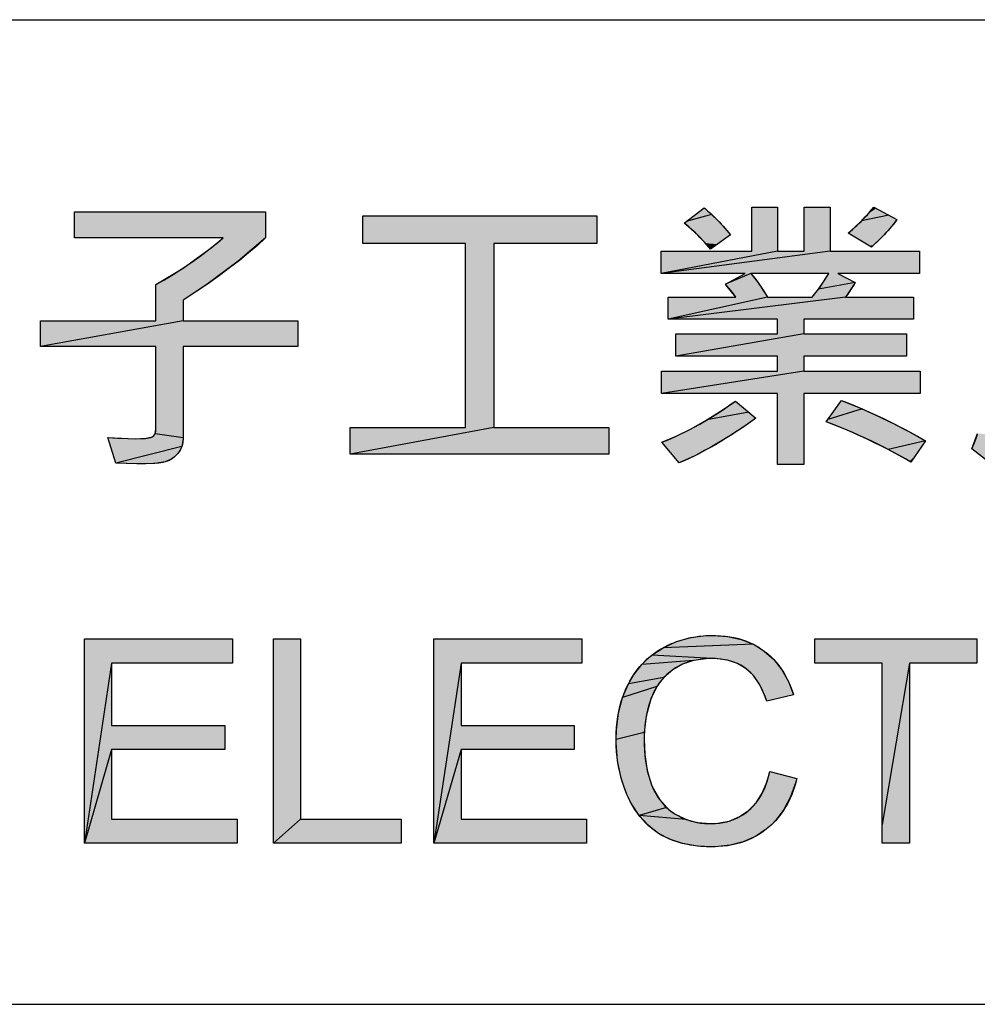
# Model space of a CAD drawing. Extents: x 0 to 1189, y 0 to 841.
# Tile 26 of 36: x 977 to 997, y 70 to 90. Entities that reach past the tile are written whole.
import ezdxf

# ---------------------------------------------------------------- set-up
doc = ezdxf.new("R2010")
doc.units = 0
doc.header["$LTSCALE"] = 65.395
doc.header["$MEASUREMENT"] = 0
doc.layers.get('0').update_dxf_attribs({"linetype": 'CONTINUOUS'})

msp = doc.modelspace()

# ---------------------------------------------------------------- linework, layer by layer
at = {"color": 3, "linetype": 'Continuous'}
for p, q in [((909, 90), (1174, 90)), ((909, 70), (1037, 70)), ((909, 70), (1174, 70))]:
    msp.add_line(p, q, dxfattribs=at)
at = {"color": 4, "linetype": 'Continuous'}
for p, q in [((991.44463, 86.04571), (990.93011, 85.90231)), ((991.29134, 86.18169), (991.44463, 86.04571)), ((991.44463, 86.04571), (991.58611, 85.90674)), ((994.49069, 85.91563), (994.62662, 86.06064)), ((995.04189, 86.02893), (994.49069, 85.91563)), ((994.62662, 86.06064), (994.73915, 86.19265)), ((994.73915, 86.19265), (995.20634, 85.94)), ((991.03243, 85.74656), (990.88819, 85.86988)), ((991.58611, 85.90674), (991.7129, 85.7679)), ((994.35303, 85.78367), (994.49069, 85.91563)), ((995.12549, 85.83127), (995.02086, 85.7087)), ((995.20634, 85.94), (995.12549, 85.83127)), ((991.17566, 85.60996), (991.03243, 85.74656)), ((991.3179, 85.45946), (991.17566, 85.60996)), ((991.7129, 85.7679), (991.8257, 85.62924)), ((994.21385, 85.66439), (994.35303, 85.78367)), ((995.02086, 85.7087), (994.88865, 85.5705)), ((981.28331, 85.36739), (981.52803, 85.56712)), ((982.38811, 85.56712), (981.83405, 85.09256)), ((991.42271, 85.33848), (991.3179, 85.45946)), ((994.72459, 85.41465), (994.68904, 85.38251)), ((994.88865, 85.5705), (994.72459, 85.41465)), ((980.71391, 84.95279), (981.28331, 85.36739)), ((992.78322, 85.29742), (990.41908, 84.84728)), ((993.84897, 85.29742), (990.41908, 84.84728)), ((981.83405, 85.09256), (981.17407, 84.60573)), ((980.16248, 84.61865), (980.71391, 84.95279)), ((992.24278, 84.84728), (991.72547, 84.62456)), ((992.24278, 84.84728), (992.37264, 84.6783)), ((993.73, 84.69255), (993.82287, 84.84728)), ((981.17407, 84.60573), (980.71684, 84.30388)), ((991.93393, 84.366), (991.73232, 84.61748)), ((992.37264, 84.6783), (992.50383, 84.48504)), ((993.61522, 84.52632), (993.73, 84.69255)), ((994.36018, 84.65971), (993.61522, 84.52632)), ((994.32723, 84.60513), (994.16078, 84.366)), ((994.36018, 84.65971), (994.32723, 84.60513)), ((992.50383, 84.48504), (992.57755, 84.366)), ((993.48792, 84.366), (993.61522, 84.52632)), ((992.57755, 84.366), (990.56246, 83.91377)), ((994.16078, 84.366), (990.56246, 83.91377)), ((980.71684, 83.88472), (977.82131, 83.36132)), ((993.31757, 83.62006), (990.71488, 83.16783)), ((993.31757, 82.86212), (990.43004, 82.40989)), ((991.68203, 82.08282), (991.92801, 82.25451)), ((991.92801, 82.25451), (992.34509, 81.90459)), ((994.08143, 82.26547), (994.4989, 82.09556)), ((991.34849, 81.86997), (991.68203, 82.08282)), ((992.19828, 82.02776), (991.34849, 81.86997)), ((994.4989, 82.09556), (993.80205, 81.87649)), ((994.4989, 82.09556), (994.93381, 81.89639)), ((991.03038, 81.68966), (991.34849, 81.86997)), ((992.34509, 81.90459), (992.167, 81.77869)), ((994.1828, 81.66882), (993.76963, 81.83134)), ((994.93381, 81.89639), (995.38737, 81.6661)), ((980.14546, 81.58722), (980.16248, 81.681)), ((987.02521, 81.71911), (984.10271, 81.17571)), ((990.72663, 81.53952), (991.03038, 81.68966)), ((992.167, 81.77869), (991.79443, 81.53258)), ((994.6024, 81.48185), (994.1828, 81.66882)), ((995.38737, 81.6661), (995.78489, 81.44645)), ((979.18686, 81.51362), (979.73931, 81.48752)), ((979.73931, 81.48752), (979.96503, 81.49746)), ((979.96503, 81.49746), (980.08731, 81.52562)), ((980.08731, 81.52562), (980.12155, 81.55089)), ((980.12155, 81.55089), (980.14546, 81.58722)), ((980.71684, 81.50753), (980.14546, 81.58722)), ((980.71673, 81.49549), (980.68709, 81.32813)), ((980.71684, 81.50753), (980.71673, 81.49549)), ((990.43613, 81.41739), (990.72663, 81.53952)), ((991.79443, 81.53258), (991.44062, 81.32184)), ((995.02908, 81.26938), (994.6024, 81.48185)), ((995.78489, 81.44645), (995.02908, 81.26938)), ((996.72937, 81.28498), (996.84473, 81.59488)), ((980.68709, 81.32813), (979.34537, 80.99127)), ((980.6525, 81.25413), (980.60461, 81.18667)), ((980.68709, 81.32813), (980.6525, 81.25413)), ((991.44062, 81.32184), (991.10477, 81.14413)), ((995.46355, 81.03022), (995.02908, 81.26938)), ((997.1635, 80.94707), (996.72937, 81.28498)), ((980.35283, 81.01632), (980.13809, 80.98818)), ((980.49273, 81.0826), (980.35283, 81.01632)), ((980.60461, 81.18667), (980.49273, 81.0826)), ((991.10477, 81.14413), (990.78605, 80.99718)), ((979.78351, 80.97926), (979.34537, 80.99127)), ((980.13809, 80.98818), (979.78351, 80.97926)), ((982.54715, 77.42201), (983.09716, 77.42201)), ((982.54715, 73.27019), (982.54715, 77.42201)), ((983.09716, 77.42201), (983.09716, 73.76035)), ((990.73248, 77.3667), (991.02133, 77.44867)), ((991.02133, 77.44867), (991.32825, 77.4885)), ((991.32825, 77.4885), (991.46552, 77.49248)), ((991.46552, 77.49248), (991.46612, 77.49248)), ((991.46612, 77.49248), (991.77371, 77.47147)), ((991.77371, 77.47147), (992.04724, 77.41088)), ((992.04724, 77.41088), (992.2923, 77.31244)), ((993.54186, 77.42201), (996.83237, 77.42201)), ((993.54186, 76.93185), (993.54186, 77.42201)), ((996.83237, 77.42201), (996.83237, 76.93185)), ((990.22793, 77.09037), (990.45928, 77.24227)), ((990.45928, 77.24227), (990.73248, 77.3667)), ((992.2923, 77.31244), (990.45928, 77.24227)), ((992.2923, 77.31244), (992.40581, 77.24878)), ((992.40581, 77.24878), (992.51335, 77.17545)), ((990.02714, 76.90493), (990.12372, 77.00185)), ((990.12372, 77.00185), (990.22793, 77.09037)), ((991.45386, 77.02268), (990.22793, 77.09037)), ((991.33178, 77.01879), (991.07508, 76.98118)), ((991.45386, 77.02268), (991.33178, 77.01879)), ((991.52608, 77.02109), (991.45386, 77.02268)), ((991.76408, 76.98988), (991.52608, 77.02109)), ((992.51335, 77.17545), (992.7091, 77.00134)), ((992.7091, 77.00134), (992.87276, 76.79528)), ((979.26238, 76.93185), (978.71341, 73.27019)), ((986.3567, 76.93185), (985.80773, 73.27019)), ((989.85662, 76.68563), (990.02714, 76.90493)), ((991.07508, 76.98118), (990.02714, 76.90493)), ((990.8513, 76.90603), (990.6545, 76.79369)), ((991.07508, 76.98118), (990.8513, 76.90603)), ((991.9683, 76.92136), (991.76408, 76.98988)), ((992.14516, 76.81596), (991.9683, 76.92136)), ((992.29238, 76.67668), (992.14516, 76.81596)), ((994.90967, 76.93185), (993.54186, 76.93185)), ((994.90967, 73.27019), (994.90967, 76.93185)), ((995.45882, 76.93185), (994.90967, 73.65101)), ((996.83237, 76.93185), (995.45882, 76.93185)), ((995.45882, 76.93185), (995.45882, 73.27019)), ((989.75353, 76.50851), (989.85662, 76.68563)), ((990.47701, 76.63971), (989.75353, 76.50851)), ((990.47701, 76.63971), (990.40166, 76.55227)), ((990.6545, 76.79369), (990.47701, 76.63971)), ((992.42122, 76.49118), (992.29238, 76.67668)), ((992.87276, 76.79528), (993.00537, 76.55492)), ((989.63573, 76.22962), (989.75353, 76.50851)), ((990.33511, 76.45768), (989.63573, 76.22962)), ((990.33511, 76.45768), (990.22856, 76.24688)), ((990.40166, 76.55227), (990.33511, 76.45768)), ((992.5322, 76.24979), (992.42122, 76.49118)), ((993.00537, 76.55492), (993.10495, 76.28318)), ((989.55482, 75.92071), (989.63573, 76.22962)), ((990.22856, 76.24688), (990.20315, 76.17686)), ((992.56468, 76.15564), (992.5322, 76.24979)), ((993.10495, 76.28318), (992.56468, 76.15564)), ((990.20315, 76.17686), (990.11767, 75.85428)), ((989.51218, 75.57699), (989.55482, 75.92071)), ((990.11767, 75.85428), (990.07663, 75.52314)), ((989.5061, 75.37751), (989.51218, 75.57699)), ((990.07663, 75.52314), (989.5061, 75.37751)), ((990.07663, 75.52314), (990.07265, 75.38046)), ((989.50686, 75.3082), (989.5061, 75.37751)), ((989.53681, 74.94379), (989.50686, 75.3082)), ((990.07265, 75.38046), (990.08651, 75.07392)), ((979.26238, 75.17358), (978.71341, 73.27019)), ((986.3567, 75.17358), (985.80773, 73.27019)), ((990.08651, 75.07392), (990.13863, 74.74372)), ((989.60973, 74.59646), (989.53681, 74.94379)), ((990.13863, 74.74372), (990.22629, 74.45531)), ((992.57262, 74.52574), (992.62645, 74.72605)), ((992.62645, 74.72605), (993.17646, 74.58685)), ((989.66228, 74.42834), (989.60973, 74.59646)), ((989.72552, 74.26391), (989.66228, 74.42834)), ((990.22629, 74.45531), (990.26433, 74.36689)), ((992.47271, 74.28682), (992.57262, 74.52574)), ((993.15683, 74.51415), (993.04898, 74.21244)), ((993.17646, 74.58685), (993.15683, 74.51415)), ((989.81774, 74.07294), (989.72552, 74.26391)), ((990.26433, 74.36689), (990.3835, 74.1629)), ((992.34645, 74.09204), (992.47271, 74.28682)), ((993.04898, 74.21244), (992.91261, 73.95529)), ((989.97242, 73.8359), (989.81774, 74.07294)), ((990.3835, 74.1629), (990.53029, 73.99671)), ((992.19336, 73.93522), (992.34645, 74.09204)), ((990.53029, 73.99671), (989.97242, 73.8359)), ((990.9308, 73.7558), (989.97242, 73.8359)), ((990.15454, 73.63656), (989.97242, 73.8359)), ((990.53029, 73.99671), (990.61478, 73.92644)), ((990.61478, 73.92644), (990.7067, 73.86475)), ((990.7067, 73.86475), (990.9308, 73.7558)), ((991.79868, 73.72334), (992.00663, 73.8093)), ((992.00663, 73.8093), (992.19336, 73.93522)), ((992.91261, 73.95529), (992.74833, 73.73725)), ((983.09716, 73.76035), (982.54715, 73.27019)), ((983.09716, 73.76035), (985.14166, 73.76035)), ((985.14166, 73.76035), (985.14166, 73.27019)), ((990.25642, 73.55001), (990.15454, 73.63656)), ((990.9308, 73.7558), (991.04731, 73.71778)), ((991.04731, 73.71778), (991.16684, 73.69072)), ((991.16684, 73.69072), (991.41245, 73.66935)), ((991.41245, 73.66935), (991.56762, 73.67733)), ((991.56762, 73.67733), (991.79868, 73.72334)), ((992.65532, 73.64149), (992.55493, 73.55433)), ((992.74833, 73.73725), (992.65532, 73.64149)), ((990.36549, 73.47221), (990.25642, 73.55001)), ((990.59071, 73.35324), (990.36549, 73.47221)), ((992.33216, 73.40672), (992.08733, 73.29863)), ((992.55493, 73.55433), (992.33216, 73.40672)), ((985.14166, 73.27019), (982.54715, 73.27019)), ((990.85308, 73.2666), (990.59071, 73.35324)), ((991.15915, 73.21421), (990.85308, 73.2666)), ((991.45682, 73.19955), (991.15915, 73.21421)), ((991.51939, 73.20038), (991.45682, 73.19955)), ((991.81806, 73.2296), (991.51939, 73.20038)), ((992.08733, 73.29863), (991.81806, 73.2296)), ((995.45882, 73.27019), (994.90967, 73.27019))]:
    msp.add_line(p, q, dxfattribs=at)
for points in [[(983.04392, 83.36132), (980.71684, 83.36132), (980.71684, 81.50753), (980.71615, 81.47816), (980.71064, 81.42189), (980.69984, 81.36914), (980.68388, 81.31953), (980.66274, 81.27268), (980.63635, 81.22842), (980.60461, 81.18667), (980.57402, 81.15301), (980.53072, 81.11223), (980.48725, 81.07878), (980.44335, 81.05195), (980.39867, 81.03125), (980.35283, 81.01632), (980.30111, 81.0053), (980.22339, 80.99509), (980.11138, 80.9866), (979.95516, 80.98093), (979.78351, 80.97926), (979.77634, 80.97927), (979.56011, 80.98236), (979.34537, 80.99127), (979.18686, 81.51362), (979.38232, 81.50066), (979.59282, 81.4904), (979.73931, 81.48752), (979.85694, 81.48969), (979.94942, 81.49581), (980.0148, 81.50456), (980.059, 81.51479), (980.08731, 81.52562), (980.10981, 81.54003), (980.12832, 81.55873), (980.14292, 81.58185), (980.15372, 81.6101), (980.16043, 81.64448), (980.16248, 81.681), (980.16248, 83.36132), (977.82131, 83.36132), (977.82131, 83.88471), (980.16248, 83.88471), (980.16248, 84.61865), (980.33652, 84.71691), (980.51229, 84.82289), (980.68986, 84.93683), (980.86931, 85.05897), (981.05071, 85.18954), (981.23412, 85.32881), (981.41962, 85.47705), (981.52803, 85.56712), (978.50809, 85.56712), (978.50809, 86.09643), (982.38811, 86.09643), (982.38811, 85.56712), (982.22137, 85.41629), (982.04458, 85.26431), (981.85734, 85.11111), (981.65921, 84.9566), (981.44976, 84.80071), (981.2285, 84.64338), (980.99494, 84.48452), (980.74858, 84.32406), (980.71684, 84.30388), (980.71684, 83.88471), (983.04392, 83.88471), (983.04392, 83.36132)], [(989.3542, 81.17571), (984.10271, 81.17571), (984.10271, 81.71911), (986.44875, 81.71911), (986.44875, 85.4528), (984.3604, 85.4528), (984.3604, 86.01413), (989.11356, 86.01413), (989.11356, 85.4528), (987.02521, 85.4528), (987.02521, 81.71911), (989.3542, 81.71911), (989.3542, 81.17571)], [(995.67667, 82.40989), (993.31757, 82.40989), (993.31757, 80.96726), (992.78322, 80.96726), (992.78322, 82.40989), (990.43004, 82.40989), (990.43004, 82.86212), (992.78322, 82.86212), (992.78322, 83.16783), (990.71488, 83.16783), (990.71488, 83.62006), (992.78322, 83.62006), (992.78322, 83.91377), (990.56246, 83.91377), (990.56246, 84.366), (991.93393, 84.366), (991.87328, 84.45163), (991.8089, 84.53247), (991.74102, 84.60837), (991.72547, 84.62456), (992.12846, 84.84728), (990.41908, 84.84728), (990.41908, 85.29742), (992.25983, 85.29742), (992.25983, 86.19265), (992.78322, 86.19265), (992.78322, 85.29742), (993.32349, 85.29742), (993.32349, 86.19265), (993.84897, 86.19265), (993.84897, 85.29742), (995.66466, 85.29742), (995.66466, 84.84728), (994.00522, 84.84728), (994.36018, 84.65971)], [(990.88819, 85.86988), (991.29134, 86.18169), (991.31904, 86.15809), (991.36959, 86.11395), (991.41855, 86.06982), (991.46594, 86.02569), (991.51178, 85.98157), (991.55611, 85.93746), (991.59894, 85.89337), (991.64029, 85.84929), (991.68019, 85.80524), (991.71866, 85.7612), (991.75572, 85.71719), (991.79139, 85.6732), (991.8257, 85.62924)], [(994.68904, 85.38251), (994.21385, 85.66439), (994.2582, 85.70092), (994.30241, 85.7387), (994.34648, 85.77775), (994.3904, 85.81808), (994.43416, 85.85969), (994.47775, 85.90261), (994.52118, 85.94684), (994.56443, 85.9924), (994.60749, 86.0393), (994.65036, 86.08756), (994.69303, 86.13717), (994.73548, 86.18816), (994.73915, 86.19265)], [(991.8257, 85.62924), (991.42271, 85.33848), (991.38672, 85.38102), (991.34189, 85.43255), (991.29695, 85.48259), (991.25191, 85.53118), (991.20678, 85.57833), (991.16155, 85.62407), (991.11623, 85.66841), (991.07081, 85.71137), (991.0253, 85.75298), (990.97969, 85.79326), (990.93399, 85.83222), (990.88819, 85.86988)], [(995.20634, 85.94), (995.18264, 85.90632), (995.1567, 85.87132), (995.12843, 85.83495), (995.09769, 85.79714), (995.06437, 85.75784), (995.02834, 85.71699), (994.98947, 85.67453), (994.94762, 85.63039), (994.90266, 85.58451), (994.85444, 85.53682), (994.8028, 85.48724), (994.7476, 85.43572), (994.68904, 85.38251)], [(993.82287, 84.84728), (992.24278, 84.84728), (992.28419, 84.79573), (992.32573, 84.74184), (992.36739, 84.68555), (992.40921, 84.62677), (992.45118, 84.56541), (992.49332, 84.50139), (992.53565, 84.4346), (992.57755, 84.366)], [(992.57755, 84.366), (993.48792, 84.366), (993.5089, 84.39097), (993.52957, 84.41608), (993.56993, 84.46674), (993.60902, 84.51798), (993.64687, 84.56983), (993.6835, 84.6223), (993.71892, 84.67542), (993.75315, 84.7292), (993.78621, 84.78366), (993.81812, 84.83883), (993.82287, 84.84728)], [(994.33857, 84.62373), (994.26635, 84.50938), (994.20794, 84.42561), (994.16078, 84.366), (995.54425, 84.366), (995.54425, 83.91377), (993.31757, 83.91377), (993.31757, 83.62006), (995.39983, 83.62006), (995.39983, 83.16783), (993.31757, 83.16783), (993.31757, 82.86212), (995.67667, 82.86212), (995.67667, 82.40989)], [(990.78605, 80.99718), (990.43613, 81.41739), (990.52738, 81.45341), (990.61992, 81.49215), (990.71378, 81.53367), (990.80901, 81.57803), (990.90563, 81.62531), (991.00368, 81.67557), (991.10319, 81.72889), (991.2042, 81.78535), (991.30675, 81.84501), (991.41086, 81.90796), (991.51658, 81.97428), (991.62394, 82.04406), (991.73297, 82.11736), (991.8437, 82.1943), (991.92801, 82.25451)], [(993.76963, 81.83134), (994.08143, 82.26547), (994.21249, 82.21446), (994.34525, 82.1606), (994.47974, 82.10383), (994.616, 82.0441), (994.75408, 81.98135), (994.89401, 81.91552), (995.03584, 81.84655), (995.17959, 81.77437), (995.32531, 81.69892), (995.47305, 81.62014), (995.62283, 81.53794), (995.77471, 81.45228), (995.78489, 81.44645)], [(992.34509, 81.90459), (992.22257, 81.81742), (992.10081, 81.73323), (991.98101, 81.65284), (991.86316, 81.57617), (991.74723, 81.50314), (991.63319, 81.43366), (991.52102, 81.36768), (991.4107, 81.3051), (991.30219, 81.24586), (991.19548, 81.18989), (991.09054, 81.1371), (990.98734, 81.08744), (990.88585, 81.04082), (990.78605, 80.99718)], [(995.78489, 81.44645), (995.49118, 81.01424), (995.38162, 81.07706), (995.2431, 81.15442), (995.10541, 81.22902), (994.96854, 81.30089), (994.83245, 81.37007), (994.69714, 81.43661), (994.56257, 81.50054), (994.42872, 81.5619), (994.29558, 81.62073), (994.16313, 81.67705), (994.03133, 81.73091), (993.90017, 81.78233), (993.76963, 81.83134)], [(997.1635, 80.94707), (996.72937, 81.28498), (996.7687, 81.37757), (996.80603, 81.47696), (996.84125, 81.58355)], [(978.71341, 73.27019), (978.71341, 77.42201), (981.71491, 77.42201), (981.71491, 76.93185), (979.26238, 76.93185), (979.26238, 75.66078), (981.55918, 75.66078), (981.55918, 75.17358), (979.26238, 75.17358), (979.26238, 73.76035), (981.81148, 73.76035), (981.81148, 73.27019), (978.71341, 73.27019)], [(985.80773, 73.27019), (985.80773, 77.42201), (988.80923, 77.42201), (988.80923, 76.93185), (986.3567, 76.93185), (986.3567, 75.66078), (988.6535, 75.66078), (988.6535, 75.17358), (986.3567, 75.17358), (986.3567, 73.76035), (988.9058, 73.76035), (988.9058, 73.27019), (985.80773, 73.27019)], [(989.50611, 75.37163), (989.50612, 75.38732), (989.50868, 75.50817), (989.51554, 75.62469), (989.52656, 75.73709), (989.54163, 75.84555), (989.56064, 75.95024), (989.58349, 76.05134), (989.61012, 76.14902), (989.64047, 76.24343), (989.6745, 76.33472), (989.71218, 76.42304), (989.75353, 76.50851), (989.78373, 76.56505), (989.83051, 76.64475), (989.8801, 76.72044), (989.9325, 76.79228), (989.98775, 76.86044), (990.04589, 76.92503), (990.10699, 76.98618), (990.13868, 77.0155), (990.17113, 77.04397), (990.23832, 77.09842), (990.30866, 77.14958), (990.38226, 77.19752), (990.45928, 77.24226), (990.54408, 77.28627), (990.63035, 77.32596), (990.67407, 77.3442), (990.71818, 77.36139), (990.80757, 77.39257), (990.89863, 77.41954), (990.99145, 77.44231), (991.08616, 77.46088), (991.18289, 77.47523), (991.28176, 77.4853), (991.38291, 77.49105), (991.46552, 77.49248), (991.52544, 77.49174), (991.62582, 77.48703), (991.72228, 77.47811), (991.81505, 77.46512), (991.90431, 77.44816), (991.99028, 77.42732), (992.07312, 77.40268), (992.15301, 77.37426), (992.23012, 77.3421), (992.30459, 77.30617), (992.37655, 77.26645), (992.41164, 77.24514), (992.44614, 77.22287), (992.51335, 77.17545), (992.5789, 77.12368), (992.64109, 77.06884), (992.70003, 77.01084), (992.75576, 76.94966), (992.80833, 76.88521), (992.8578, 76.81739), (992.90422, 76.74606), (992.9476, 76.67106), (992.98796, 76.59222), (993.02528, 76.50936), (993.05951, 76.42226), (993.09059, 76.33073), (993.10495, 76.28318), (992.56468, 76.15563), (992.5532, 76.19056), (992.52065, 76.28012), (992.48612, 76.36259), (992.4497, 76.43844), (992.41146, 76.50809), (992.37147, 76.57195), (992.32975, 76.63038), (992.2863, 76.68372), (992.2411, 76.73226), (992.19408, 76.77627), (992.14516, 76.81596), (992.11891, 76.83511), (992.09201, 76.85332), (992.0363, 76.88695), (991.97789, 76.9169), (991.91661, 76.94323), (991.85226, 76.96594), (991.78463, 76.98499), (991.71346, 77.0003), (991.63852, 77.01176), (991.55953, 77.01923), (991.47621, 77.02253), (991.45386, 77.02268), (991.3838, 77.02142), (991.29497, 77.016), (991.2103, 77.00645), (991.12951, 76.99294), (991.05238, 76.97559), (990.97867, 76.95448), (990.90817, 76.92968), (990.84067, 76.90122), (990.776, 76.86909), (990.71399, 76.83327), (990.68393, 76.81395), (990.6545, 76.79369), (990.5938, 76.74743), (990.5371, 76.69864), (990.48423, 76.64724), (990.43505, 76.59318), (990.38945, 76.53634), (990.34737, 76.47665), (990.30878, 76.41404), (990.27363, 76.34837), (990.2419, 76.27946), (990.21361, 76.20713), (990.20315, 76.17686), (990.17128, 76.0757), (990.14389, 75.97374), (990.13187, 75.92244), (990.12095, 75.87092), (990.10245, 75.76725), (990.08839, 75.66267), (990.07877, 75.55713), (990.0736, 75.45055), (990.07265, 75.38046), (990.07405, 75.2803), (990.07965, 75.16), (990.08937, 75.04517), (990.10303, 74.93553), (990.1205, 74.83077), (990.14166, 74.73063), (990.16639, 74.63483), (990.19462, 74.54314), (990.22629, 74.45531), (990.24583, 74.40794), (990.27953, 74.33556), (990.31595, 74.26772), (990.35506, 74.20419)], [(993.17646, 74.58685), (993.16935, 74.55959), (993.13935, 74.45545), (993.10628, 74.35651), (993.07023, 74.26253), (993.03129, 74.1733), (992.98952, 74.08861), (992.94495, 74.00827), (992.89763, 73.93209), (992.84755, 73.85992), (992.79471, 73.79159), (992.73908, 73.72698), (992.68061, 73.66596), (992.61925, 73.60843), (992.55493, 73.55433), (992.48665, 73.50323), (992.41632, 73.45621), (992.34385, 73.41318), (992.26917, 73.3741), (992.19223, 73.33895), (992.11289, 73.30769), (992.03102, 73.28031), (991.94646, 73.25681), (991.85905, 73.23723), (991.76861, 73.22163), (991.67498, 73.21009), (991.57795, 73.20272), (991.47734, 73.19964), (991.45682, 73.19955), (991.45582, 73.19955), (991.33767, 73.20177), (991.22534, 73.20823), (991.11856, 73.21873), (991.01706, 73.23309), (990.92056, 73.25115), (990.82881, 73.27278), (990.74158, 73.29784), (990.65862, 73.32625), (990.57974, 73.35793), (990.50471, 73.39283), (990.43335, 73.43093), (990.36549, 73.47221), (990.29564, 73.52042), (990.22874, 73.57208), (990.16471, 73.62724), (990.10354, 73.68591), (990.04515, 73.74819), (989.98949, 73.81419), (989.93652, 73.88404), (989.88623, 73.95788), (989.83861, 74.03587), (989.79367, 74.11818), (989.75145, 74.20501), (989.72552, 74.26391), (989.68426, 74.36752), (989.64731, 74.47254), (989.63043, 74.5256), (989.61463, 74.57903), (989.58624, 74.68702), (989.56211, 74.79659), (989.54225, 74.90783), (989.52669, 75.02086), (989.51544, 75.13576), (989.50856, 75.25265), (989.50611, 75.37163)], [(990.35506, 74.20419), (990.39685, 74.14475), (990.44134, 74.08919), (990.48859, 74.03734), (990.53867, 73.98905), (990.59168, 73.94421), (990.64766, 73.9028), (990.7067, 73.86475), (990.77698, 73.82519), (990.84806, 73.79028), (990.92006, 73.75992), (990.99312, 73.73399), (991.03008, 73.72266), (991.06735, 73.71243), (991.14279, 73.69524), (991.21956, 73.68239), (991.29783, 73.67388), (991.37775, 73.66976), (991.41245, 73.66935), (991.44288, 73.66964), (991.52427, 73.67343), (991.60251, 73.68148), (991.67779, 73.69365), (991.75031, 73.70987), (991.82025, 73.73008), (991.88778, 73.75424), (991.95304, 73.78236), (991.98488, 73.79792), (992.01618, 73.81449), (992.07721, 73.85061), (992.13623, 73.89082), (992.19336, 73.93522), (992.24484, 73.98101), (992.29358, 74.03042), (992.33966, 74.08359), (992.38312, 74.14068), (992.424, 74.20187), (992.4623, 74.26739), (992.49799, 74.33746), (992.53102, 74.41235), (992.56132, 74.49232), (992.58877, 74.57768), (992.61327, 74.66872), (992.62645, 74.72605)]]:
    msp.add_lwpolyline(points, dxfattribs=at)
for points in [[(978.50809, 85.56712), (978.50809, 86.09643), (982.38811, 86.09643)], [(978.50809, 85.56712), (982.38811, 86.09643), (981.52803, 85.56712)], [(982.38811, 86.09643), (982.38811, 85.56712), (981.52803, 85.56712)], [(984.3604, 85.45281), (984.3604, 86.01413), (989.11356, 86.01413)], [(984.3604, 85.45281), (989.11356, 86.01413), (986.44875, 85.45281)], [(986.44875, 85.45281), (989.11356, 86.01413), (987.02521, 85.45281)], [(989.11356, 86.01413), (989.11356, 85.45281), (987.02521, 85.45281)], [(991.44463, 86.04571), (990.93011, 85.90231), (991.29134, 86.18169), (991.14943, 86.07193)], [(990.93011, 85.90231), (991.44463, 86.04571), (991.58611, 85.90674)], [(992.25983, 85.29742), (992.25983, 86.19265), (992.78322, 86.19265)], [(992.78322, 86.19265), (992.78322, 85.29742), (992.25983, 85.29742)], [(993.32349, 85.29742), (993.32349, 86.19265), (993.84897, 86.19265)], [(993.84897, 86.19265), (993.84897, 85.29742), (993.32349, 85.29742)], [(994.49069, 85.91563), (994.62662, 86.06064), (995.04189, 86.02893)], [(994.49069, 85.91563), (995.04189, 86.02893), (995.20634, 85.94)], [(994.62662, 86.06064), (994.73915, 86.19265), (994.78774, 86.16638)], [(994.78774, 86.16638), (995.04189, 86.02893), (994.62662, 86.06064)], [(990.93011, 85.90231), (991.58611, 85.90674), (990.88819, 85.86988)], [(991.58611, 85.90674), (991.7129, 85.7679), (990.88819, 85.86988)], [(991.03243, 85.74656), (990.88819, 85.86988), (991.7129, 85.7679)], [(994.35303, 85.78367), (994.49069, 85.91563), (995.12549, 85.83127)], [(995.12549, 85.83127), (995.02086, 85.7087), (994.35303, 85.78367)], [(995.20634, 85.94), (995.12549, 85.83127), (994.49069, 85.91563)], [(991.7129, 85.7679), (991.8257, 85.62924), (991.03243, 85.74656)], [(991.17566, 85.60996), (991.03243, 85.74656), (991.8257, 85.62924)], [(991.8257, 85.62924), (991.78379, 85.599), (991.17566, 85.60996)], [(991.3179, 85.45946), (991.17566, 85.60996), (991.78379, 85.599)], [(994.21385, 85.66439), (994.35303, 85.78367), (995.02086, 85.7087)], [(995.02086, 85.7087), (994.88865, 85.5705), (994.21385, 85.66439)], [(994.38112, 85.56517), (994.21385, 85.66439), (994.88865, 85.5705)], [(981.28331, 85.36739), (981.52803, 85.56712), (982.38811, 85.56712)], [(982.38811, 85.56712), (981.83405, 85.09256), (981.28331, 85.36739)], [(986.44875, 81.71911), (986.44875, 85.45281), (987.02521, 85.45281)], [(987.02521, 85.45281), (987.02521, 81.71911), (986.44875, 81.71911)], [(991.78379, 85.599), (991.56456, 85.44083), (991.3179, 85.45946)], [(991.42271, 85.33848), (991.3179, 85.45946), (991.56456, 85.44083)], [(994.88865, 85.5705), (994.72459, 85.41465), (994.38112, 85.56517)], [(994.63962, 85.41182), (994.38112, 85.56517), (994.72459, 85.41465)], [(994.72459, 85.41465), (994.68904, 85.38251), (994.63962, 85.41182)], [(980.71391, 84.95279), (981.28331, 85.36739), (981.83405, 85.09256)], [(992.78322, 85.29742), (990.41908, 84.84728), (992.25983, 85.29742)], [(990.41908, 84.84728), (990.41908, 85.29742), (992.25983, 85.29742)], [(993.84897, 85.29742), (990.41908, 84.84728), (993.32349, 85.29742)], [(990.41908, 84.84728), (992.78322, 85.29742), (993.32349, 85.29742)], [(990.41908, 84.84728), (993.84897, 85.29742), (995.66466, 85.29742)], [(990.41908, 84.84728), (995.66466, 85.29742), (992.12846, 84.84728)], [(992.12846, 84.84728), (995.66466, 85.29742), (992.24278, 84.84728)], [(992.24278, 84.84728), (995.66466, 85.29742), (992.79897, 84.84728)], [(992.79897, 84.84728), (995.66466, 85.29742), (993.65854, 84.84728)], [(993.65854, 84.84728), (995.66466, 85.29742), (993.82287, 84.84728)], [(993.82287, 84.84728), (995.66466, 85.29742), (994.00522, 84.84728)], [(995.66466, 85.29742), (995.66466, 84.84728), (994.00522, 84.84728)], [(980.71391, 84.95279), (981.83405, 85.09256), (980.16248, 84.61865)], [(981.83405, 85.09256), (981.17407, 84.60573), (980.16248, 84.61865)], [(991.72547, 84.62456), (992.12846, 84.84728), (992.24278, 84.84728)], [(991.72547, 84.62456), (992.24278, 84.84728), (992.37264, 84.6783)], [(993.73, 84.69255), (993.82287, 84.84728), (994.00522, 84.84728)], [(994.00522, 84.84728), (994.36018, 84.65971), (993.73, 84.69255)], [(981.17407, 84.60573), (980.71684, 84.30388), (980.16248, 84.61865)], [(980.16248, 83.88472), (980.16248, 84.61865), (980.71684, 84.30388)], [(991.72547, 84.62456), (992.37264, 84.6783), (991.73232, 84.61748)], [(992.37264, 84.6783), (992.50383, 84.48504), (991.73232, 84.61748)], [(991.93393, 84.366), (991.73232, 84.61748), (992.50383, 84.48504)], [(993.61522, 84.52632), (994.32723, 84.60513), (993.48792, 84.366)], [(994.32723, 84.60513), (994.16078, 84.366), (993.48792, 84.366)], [(993.61522, 84.52632), (993.73, 84.69255), (994.36018, 84.65971)], [(993.61522, 84.52632), (994.36018, 84.65971), (994.32723, 84.60513)], [(992.50383, 84.48504), (992.57755, 84.366), (991.93393, 84.366)], [(980.71684, 84.30388), (980.71684, 83.88472), (980.16248, 83.88472)], [(992.57755, 84.366), (990.56246, 83.91377), (991.93393, 84.366)], [(990.56246, 83.91377), (990.56246, 84.366), (991.93393, 84.366)], [(994.16078, 84.366), (990.56246, 83.91377), (993.48792, 84.366)], [(993.48792, 84.366), (990.56246, 83.91377), (993.16747, 84.366)], [(993.16747, 84.366), (990.56246, 83.91377), (992.67223, 84.366)], [(990.56246, 83.91377), (992.57755, 84.366), (992.67223, 84.366)], [(990.56246, 83.91377), (994.16078, 84.366), (995.54425, 84.366)], [(990.56246, 83.91377), (995.54425, 84.366), (992.78322, 83.91377)], [(992.78322, 83.91377), (995.54425, 84.366), (993.31757, 83.91377)], [(995.54425, 84.366), (995.54425, 83.91377), (993.31757, 83.91377)], [(980.71684, 83.88472), (977.82131, 83.36132), (980.16248, 83.88472)], [(977.82131, 83.36132), (977.82131, 83.88472), (980.16248, 83.88472)], [(977.82131, 83.36132), (980.71684, 83.88472), (983.04392, 83.88472)], [(977.82131, 83.36132), (983.04392, 83.88472), (980.16248, 83.36132)], [(980.16248, 83.36132), (983.04392, 83.88472), (980.71684, 83.36132)], [(983.04392, 83.88472), (983.04392, 83.36132), (980.71684, 83.36132)], [(992.78322, 83.62006), (992.78322, 83.91377), (993.31757, 83.91377)], [(993.31757, 83.91377), (993.31757, 83.62006), (992.78322, 83.62006)], [(993.31757, 83.62006), (990.71488, 83.16783), (992.78322, 83.62006)], [(990.71488, 83.16783), (990.71488, 83.62006), (992.78322, 83.62006)], [(990.71488, 83.16783), (993.31757, 83.62006), (995.39983, 83.62006)], [(990.71488, 83.16783), (995.39983, 83.62006), (992.78322, 83.16783)], [(992.78322, 83.16783), (995.39983, 83.62006), (993.31757, 83.16783)], [(995.39983, 83.62006), (995.39983, 83.16783), (993.31757, 83.16783)], [(980.16248, 81.681), (980.71684, 83.36132), (980.14546, 81.58722)], [(980.71684, 83.36132), (980.71684, 81.50753), (980.14546, 81.58722)], [(980.16248, 81.681), (980.16248, 83.36132), (980.71684, 83.36132)], [(992.78322, 82.86212), (992.78322, 83.16783), (993.31757, 83.16783)], [(993.31757, 83.16783), (993.31757, 82.86212), (992.78322, 82.86212)], [(993.31757, 82.86212), (990.43004, 82.40989), (992.78322, 82.86212)], [(990.43004, 82.40989), (990.43004, 82.86212), (992.78322, 82.86212)], [(990.43004, 82.40989), (993.31757, 82.86212), (995.67667, 82.86212)], [(990.43004, 82.40989), (995.67667, 82.86212), (992.78322, 82.40989)], [(992.78322, 82.40989), (995.67667, 82.86212), (993.31757, 82.40989)], [(995.67667, 82.86212), (995.67667, 82.40989), (993.31757, 82.40989)], [(992.78322, 80.96726), (992.78322, 82.40989), (993.31757, 82.40989)], [(993.31757, 82.40989), (993.31757, 80.96726), (992.78322, 80.96726)], [(991.68203, 82.08282), (991.92801, 82.25451), (991.97139, 82.21812)], [(991.97139, 82.21812), (992.19828, 82.02776), (991.68203, 82.08282)], [(994.4989, 82.09556), (993.80205, 81.87649), (994.08143, 82.26547), (993.97168, 82.11266)], [(991.34849, 81.86997), (991.68203, 82.08282), (992.19828, 82.02776)], [(991.34849, 81.86997), (992.19828, 82.02776), (992.34509, 81.90459)], [(993.80205, 81.87649), (994.4989, 82.09556), (994.93381, 81.89639)], [(991.03038, 81.68966), (991.34849, 81.86997), (992.167, 81.77869)], [(992.34509, 81.90459), (992.167, 81.77869), (991.34849, 81.86997)], [(993.80205, 81.87649), (994.93381, 81.89639), (993.76963, 81.83134)], [(993.76963, 81.83134), (994.93381, 81.89639), (994.1828, 81.66882)], [(994.93381, 81.89639), (995.38737, 81.6661), (994.1828, 81.66882)], [(987.02521, 81.71911), (984.10271, 81.17571), (986.44875, 81.71911)], [(984.10271, 81.17571), (984.10271, 81.71911), (986.44875, 81.71911)], [(989.3542, 81.17571), (984.10271, 81.17571), (989.3542, 81.71911), (987.02521, 81.71911)], [(991.03038, 81.68966), (992.167, 81.77869), (990.72663, 81.53952)], [(992.167, 81.77869), (991.79443, 81.53258), (990.72663, 81.53952)], [(994.6024, 81.48185), (994.1828, 81.66882), (995.38737, 81.6661)], [(995.38737, 81.6661), (995.78489, 81.44645), (994.6024, 81.48185)], [(979.34537, 80.99127), (979.18686, 81.51362), (979.73931, 81.48752)], [(980.68709, 81.32813), (979.34537, 80.99127), (979.73931, 81.48752)], [(979.73931, 81.48752), (979.96503, 81.49746), (980.71673, 81.49549)], [(980.71673, 81.49549), (980.68709, 81.32813), (979.73931, 81.48752)], [(979.96503, 81.49746), (980.08731, 81.52562), (980.71684, 81.50753)], [(980.71684, 81.50753), (980.71673, 81.49549), (979.96503, 81.49746)], [(980.08731, 81.52562), (980.12155, 81.55089), (980.71684, 81.50753)], [(980.14546, 81.58722), (980.71684, 81.50753), (980.12155, 81.55089)], [(990.43613, 81.41739), (990.72663, 81.53952), (991.79443, 81.53258)], [(991.79443, 81.53258), (991.44062, 81.32184), (990.43613, 81.41739)], [(990.5593, 81.26948), (990.43613, 81.41739), (991.44062, 81.32184)], [(995.02908, 81.26938), (994.6024, 81.48185), (995.78489, 81.44645)], [(995.02908, 81.26938), (995.78489, 81.44645), (995.75435, 81.4015)], [(995.75435, 81.4015), (995.59457, 81.16638), (995.02908, 81.26938)], [(996.72937, 81.28498), (996.84473, 81.59488), (997.38011, 81.55667)], [(997.38011, 81.55667), (997.27659, 81.20484), (996.72937, 81.28498)], [(979.34537, 80.99127), (980.68709, 81.32813), (980.6525, 81.25413)], [(980.60461, 81.18667), (979.34537, 80.99127), (980.6525, 81.25413)], [(991.44062, 81.32184), (991.10477, 81.14413), (990.5593, 81.26948)], [(990.74966, 81.04089), (990.5593, 81.26948), (991.10477, 81.14413)], [(995.46355, 81.03022), (995.02908, 81.26938), (995.59457, 81.16638)], [(997.1635, 80.94707), (996.72937, 81.28498), (997.27659, 81.20484)], [(980.49273, 81.0826), (979.34537, 80.99127), (980.60461, 81.18667)], [(980.35283, 81.01632), (979.34537, 80.99127), (980.49273, 81.0826)], [(980.35283, 81.01632), (980.13809, 80.98818), (979.34537, 80.99127)], [(991.10477, 81.14413), (990.78605, 80.99718), (990.74966, 81.04089)], [(995.59457, 81.16638), (995.49118, 81.01424), (995.46355, 81.03022)], [(979.78351, 80.97926), (979.34537, 80.99127), (980.13809, 80.98818)], [(981.71491, 77.42201), (979.26238, 76.93185), (978.71341, 77.42201)], [(978.71341, 73.27019), (978.71341, 77.42201), (979.26238, 76.93185)], [(981.71491, 77.42201), (981.71491, 76.93185), (979.26238, 76.93185)], [(983.09716, 76.1331), (982.54715, 74.73163), (983.09716, 77.42201)], [(983.09716, 77.42201), (982.54715, 74.73163), (982.74075, 77.42201)], [(982.54715, 74.73163), (982.54715, 77.42201), (982.74075, 77.42201)], [(988.80923, 77.42201), (986.3567, 76.93185), (985.80773, 77.42201)], [(985.80773, 73.27019), (985.80773, 77.42201), (986.3567, 76.93185)], [(988.80923, 77.42201), (988.80923, 76.93185), (986.3567, 76.93185)], [(990.73248, 77.3667), (991.02133, 77.44867), (992.04724, 77.41088)], [(992.04724, 77.41088), (992.2923, 77.31244), (990.73248, 77.3667)], [(991.02133, 77.44867), (991.32825, 77.4885), (991.77371, 77.47147)], [(991.77371, 77.47147), (992.04724, 77.41088), (991.02133, 77.44867)], [(991.32825, 77.4885), (991.46552, 77.49248), (991.46612, 77.49248)], [(991.46612, 77.49248), (991.77371, 77.47147), (991.32825, 77.4885)], [(996.83237, 77.37103), (993.54186, 76.98283), (996.83237, 77.42201)], [(996.83237, 77.42201), (993.54186, 76.98283), (993.88407, 77.42201)], [(993.54186, 76.98283), (993.54186, 77.42201), (993.88407, 77.42201)], [(990.22793, 77.09037), (990.45928, 77.24227), (992.51335, 77.17545)], [(990.45928, 77.24227), (990.73248, 77.3667), (992.2923, 77.31244)], [(990.45928, 77.24227), (992.2923, 77.31244), (992.40581, 77.24878)], [(992.40581, 77.24878), (992.51335, 77.17545), (990.45928, 77.24227)], [(993.54186, 76.98283), (996.83237, 77.37103), (993.54186, 76.93185)], [(993.54186, 76.93185), (996.83237, 77.37103), (994.76742, 76.93185)], [(994.76742, 76.93185), (996.83237, 77.37103), (994.90967, 76.93185)], [(994.90967, 76.93185), (996.83237, 77.37103), (995.45882, 76.93185)], [(995.45882, 76.93185), (996.83237, 77.37103), (996.68952, 76.93185)], [(996.83237, 77.37103), (996.83237, 76.93185), (996.68952, 76.93185)], [(990.02714, 76.90493), (990.12372, 77.00185), (991.07508, 76.98118)], [(990.12372, 77.00185), (990.22793, 77.09037), (991.45386, 77.02268)], [(991.33178, 77.01879), (990.12372, 77.00185), (991.45386, 77.02268)], [(991.33178, 77.01879), (991.07508, 76.98118), (990.12372, 77.00185)], [(990.22793, 77.09037), (992.51335, 77.17545), (991.45386, 77.02268)], [(991.45386, 77.02268), (992.51335, 77.17545), (991.52608, 77.02109)], [(992.51335, 77.17545), (992.7091, 77.00134), (991.52608, 77.02109)], [(991.76408, 76.98988), (991.52608, 77.02109), (992.7091, 77.00134)], [(991.76408, 76.98988), (992.7091, 77.00134), (991.9683, 76.92136)], [(991.9683, 76.92136), (992.7091, 77.00134), (992.14516, 76.81596)], [(992.7091, 77.00134), (992.87276, 76.79528), (992.14516, 76.81596)], [(978.71341, 73.27019), (979.26238, 76.93185), (979.26238, 75.66078)], [(985.80773, 73.27019), (986.3567, 76.93185), (986.3567, 75.66078)], [(989.85662, 76.68563), (990.02714, 76.90493), (990.6545, 76.79369)], [(990.02714, 76.90493), (991.07508, 76.98118), (990.8513, 76.90603)], [(990.8513, 76.90603), (990.6545, 76.79369), (990.02714, 76.90493)], [(992.29238, 76.67668), (992.14516, 76.81596), (992.87276, 76.79528)], [(994.90967, 73.65101), (994.90967, 76.93185), (995.45882, 76.93185)], [(994.90967, 73.65101), (995.45882, 76.93185), (995.45882, 76.55104)], [(989.75353, 76.50851), (989.85662, 76.68563), (990.47701, 76.63971)], [(989.75353, 76.50851), (990.47701, 76.63971), (990.40166, 76.55227)], [(990.6545, 76.79369), (990.47701, 76.63971), (989.85662, 76.68563)], [(992.87276, 76.79528), (993.00537, 76.55492), (992.29238, 76.67668)], [(992.42122, 76.49118), (992.29238, 76.67668), (993.00537, 76.55492)], [(989.63573, 76.22962), (989.75353, 76.50851), (990.33511, 76.45768)], [(989.63573, 76.22962), (990.33511, 76.45768), (990.22856, 76.24688)], [(990.40166, 76.55227), (990.33511, 76.45768), (989.75353, 76.50851)], [(993.00537, 76.55492), (993.10495, 76.28318), (992.42122, 76.49118)], [(992.5322, 76.24979), (992.42122, 76.49118), (993.10495, 76.28318)], [(994.90967, 73.65101), (995.45882, 76.55104), (994.90967, 73.27019)], [(994.90967, 73.27019), (995.45882, 76.55104), (995.40171, 73.27019)], [(995.45882, 76.55104), (995.45882, 73.27019), (995.40171, 73.27019)], [(989.55482, 75.92071), (989.63573, 76.22962), (990.20315, 76.17686)], [(990.22856, 76.24688), (990.20315, 76.17686), (989.63573, 76.22962)], [(993.10495, 76.28318), (992.56468, 76.15564), (992.5322, 76.24979)], [(983.09716, 76.1331), (983.09716, 73.76035), (982.54715, 74.73163)], [(990.20315, 76.17686), (990.11767, 75.85428), (989.55482, 75.92071)], [(989.51218, 75.57699), (989.55482, 75.92071), (990.11767, 75.85428)], [(990.11767, 75.85428), (990.07663, 75.52314), (989.51218, 75.57699)], [(979.26238, 75.17358), (978.71341, 73.27019), (979.26238, 75.66078)], [(981.55918, 75.66078), (981.55918, 75.17358), (979.26238, 75.17358)], [(981.55918, 75.66078), (979.26238, 75.17358), (979.26238, 75.66078)], [(986.3567, 75.17358), (985.80773, 73.27019), (986.3567, 75.66078)], [(988.6535, 75.66078), (988.6535, 75.17358), (986.3567, 75.17358)], [(988.6535, 75.66078), (986.3567, 75.17358), (986.3567, 75.66078)], [(989.5061, 75.37751), (989.51218, 75.57699), (990.07663, 75.52314)], [(989.5061, 75.37751), (990.07663, 75.52314), (990.07265, 75.38046)], [(989.5061, 75.37751), (990.07265, 75.38046), (989.50686, 75.3082)], [(990.07265, 75.38046), (990.08651, 75.07392), (989.50686, 75.3082)], [(989.53681, 74.94379), (989.50686, 75.3082), (990.08651, 75.07392)], [(978.71341, 73.27019), (979.26238, 75.17358), (979.26238, 73.76035)], [(985.80773, 73.27019), (986.3567, 75.17358), (986.3567, 73.76035)], [(990.08651, 75.07392), (990.13863, 74.74372), (989.53681, 74.94379)], [(989.60973, 74.59646), (989.53681, 74.94379), (990.13863, 74.74372)], [(982.54715, 73.27019), (982.54715, 74.73163), (983.09716, 73.76035)], [(990.13863, 74.74372), (990.22629, 74.45531), (989.60973, 74.59646)], [(992.57262, 74.52574), (992.62645, 74.72605), (993.17646, 74.58685)], [(989.66228, 74.42834), (989.60973, 74.59646), (990.22629, 74.45531)], [(990.22629, 74.45531), (990.26433, 74.36689), (989.66228, 74.42834)], [(989.72552, 74.26391), (989.66228, 74.42834), (990.26433, 74.36689)], [(992.47271, 74.28682), (992.57262, 74.52574), (993.15683, 74.51415)], [(993.15683, 74.51415), (993.04898, 74.21244), (992.47271, 74.28682)], [(993.17646, 74.58685), (993.15683, 74.51415), (992.57262, 74.52574)], [(990.26433, 74.36689), (990.3835, 74.1629), (989.72552, 74.26391)], [(989.81774, 74.07294), (989.72552, 74.26391), (990.3835, 74.1629)], [(992.34645, 74.09204), (992.47271, 74.28682), (993.04898, 74.21244)], [(993.04898, 74.21244), (992.91261, 73.95529), (992.34645, 74.09204)], [(990.3835, 74.1629), (990.53029, 73.99671), (989.81774, 74.07294)], [(989.97242, 73.8359), (989.81774, 74.07294), (990.53029, 73.99671)], [(992.19336, 73.93522), (992.34645, 74.09204), (992.91261, 73.95529)], [(989.97242, 73.8359), (990.53029, 73.99671), (990.61478, 73.92644)], [(990.7067, 73.86475), (989.97242, 73.8359), (990.61478, 73.92644)], [(990.7067, 73.86475), (990.9308, 73.7558), (989.97242, 73.8359)], [(990.15454, 73.63656), (989.97242, 73.8359), (990.9308, 73.7558)], [(991.79868, 73.72334), (992.00663, 73.8093), (992.74833, 73.73725)], [(992.19336, 73.93522), (992.91261, 73.95529), (992.00663, 73.8093)], [(992.91261, 73.95529), (992.74833, 73.73725), (992.00663, 73.8093)], [(981.81148, 73.76035), (978.71341, 73.27019), (979.26238, 73.76035)], [(981.81148, 73.76035), (981.81148, 73.27019), (978.71341, 73.27019)], [(985.14166, 73.58782), (982.54715, 73.27019), (985.14166, 73.76035)], [(985.14166, 73.76035), (982.54715, 73.27019), (983.81683, 73.76035)], [(982.54715, 73.27019), (983.09716, 73.76035), (983.81683, 73.76035)], [(988.9058, 73.76035), (985.80773, 73.27019), (986.3567, 73.76035)], [(988.9058, 73.76035), (988.9058, 73.27019), (985.80773, 73.27019)], [(991.04731, 73.71778), (990.15454, 73.63656), (990.9308, 73.7558)], [(991.16684, 73.69072), (990.15454, 73.63656), (991.04731, 73.71778)], [(991.41245, 73.66935), (990.15454, 73.63656), (991.16684, 73.69072)], [(992.65532, 73.64149), (990.15454, 73.63656), (991.41245, 73.66935)], [(992.65532, 73.64149), (992.55493, 73.55433), (990.15454, 73.63656)], [(990.25642, 73.55001), (990.15454, 73.63656), (992.55493, 73.55433)], [(991.56762, 73.67733), (992.74833, 73.73725), (991.41245, 73.66935)], [(992.74833, 73.73725), (992.65532, 73.64149), (991.41245, 73.66935)], [(991.79868, 73.72334), (992.74833, 73.73725), (991.56762, 73.67733)], [(982.54715, 73.27019), (985.14166, 73.58782), (984.22839, 73.27019)], [(985.14166, 73.58782), (985.14166, 73.27019), (984.22839, 73.27019)], [(990.25642, 73.55001), (992.55493, 73.55433), (990.36549, 73.47221)], [(992.55493, 73.55433), (992.33216, 73.40672), (990.36549, 73.47221)], [(990.59071, 73.35324), (990.36549, 73.47221), (992.33216, 73.40672)], [(992.33216, 73.40672), (992.08733, 73.29863), (990.59071, 73.35324)], [(990.85308, 73.2666), (990.59071, 73.35324), (992.08733, 73.29863)], [(992.08733, 73.29863), (991.81806, 73.2296), (990.85308, 73.2666)], [(991.15915, 73.21421), (990.85308, 73.2666), (991.81806, 73.2296)], [(991.81806, 73.2296), (991.51939, 73.20038), (991.15915, 73.21421)], [(991.45682, 73.19955), (991.15915, 73.21421), (991.51939, 73.20038)]]:
    msp.add_solid(points, dxfattribs=at)

doc.saveas('drawing.dxf')
